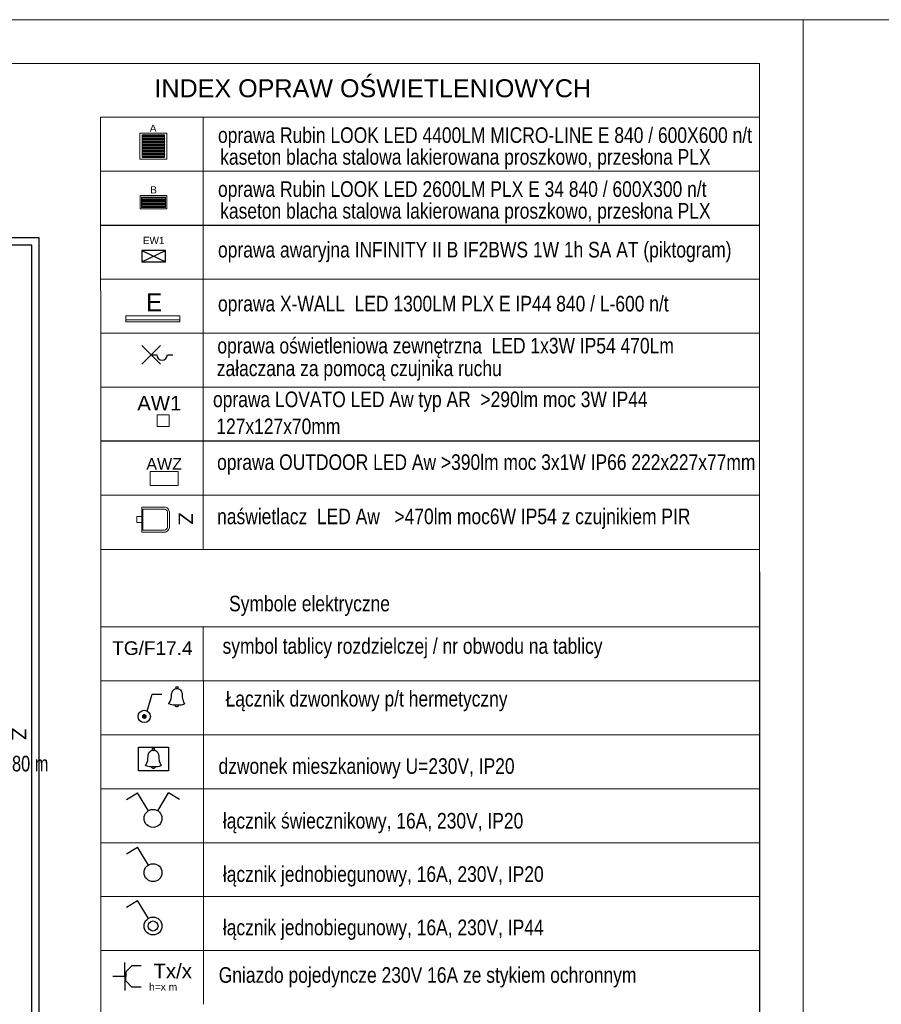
# Model space of a CAD drawing. Header units: inches. Extents: x 65192 to 78842, y -37594 to -36109.
# Tile 51 of 63: x 67715 to 68405, y -36897 to -36109. Entities that reach past the tile are written whole.
import ezdxf
from ezdxf.enums import TextEntityAlignment as Align

# ---------------------------------------------------------------- set-up
doc = ezdxf.new("R2010")
doc.units = ezdxf.units.IN
doc.header["$MEASUREMENT"] = 0
doc.linetypes.add('DASHED', pattern=[0.75, 0.5, -0.25])
for name, color, linetype in [('--zest.powiezchni', 7, 'Continuous'), ('A--tabelka-zest.pow.', 121, 'Continuous'), ('AX - OPRAWY KIERUNKOWE', 1, 'Continuous'), ('E_gniazda', 240, 'Continuous'), ('IE_ośw PRZYCISKI I ŁĄCZNIKI', 5, 'Continuous'), ('p--obrzeże bet.', 252, 'Continuous')]:
    doc.layers.add(name, color=color, linetype=linetype)
for name, color, linetype, lineweight in [('A--tabelka rysunku', 7, 'Continuous', 0), ('E-opisy', 240, 'Continuous', 25), ('E_instalacje elektryczne', 250, 'Continuous', 30), ('E_łączniki', 240, 'Continuous', 30), ('LUXIONA', 140, 'Continuous', 20)]:
    doc.layers.add(name, color=color, linetype=linetype, lineweight=lineweight)
doc.styles.add('Arial', font='arial.ttf', dxfattribs={"width": 0.75})
doc.styles.add('ARIAL 1.0', font='arial.ttf')
doc.styles.add('GENERATED_STYLE_2', font='arial.ttf')
doc.styles.add('GENERATED_STYLE_5', font='txt')
doc.styles.get("Standard").update_dxf_attribs({"font": 'ARIAL.TTF'})

# ---------------------------------------------------------------- blocks, each defined once
blk = doc.blocks.new('AX - KIERUNKI')
at = {"layer": 'AX - OPRAWY KIERUNKOWE'}
for points in [[(-20, 0), (-19, -3), (-18, -5), (-13, -5), (-11, -3), (-11, 3), (-13, 6), (-18, 6), (-18, 4), (-14, 4), (-12, 3), (-12, -3), (-13, -3), (-17, -3), (-18, -2), (-18, -1), (-17, 0), (-14, 0), (-14, 2), (-18, 2)], [(-9, -3), (-7, -5), (-4, -5), (-3, -4), (-2, -5), (2, -5), (3, -3), (3, 6), (2, 6), (2, -3), (1, -3), (-1, -3), (-2, -3), (-2, 6), (-3, 6), (-3, -3), (-4, -3), (-7, -3), (-7, -3), (-7, 6), (-9, 6)], [(6, -3), (8, -5), (14, -5), (17, -1), (21, -5), (23, -5), (18, 0), (22, 3), (22, 2), (23, 2), (23, 6), (19, 6), (19, 4), (20, 4), (17, 1), (15, 3), (15, 1), (16, 0), (13, -3), (9, -3), (7, -2), (7, 3), (9, 4), (12, 4), (13, 3), (13, 2), (12, 1), (9, 1), (9, -1), (13, -1), (15, 1), (15, 4), (13, 6), (8, 6), (6, 3)], [(-20, -8), (-20, -10), (-18, -10), (-18, -10), (-19, -10), (-19, -9), (-18, -9), (-18, -9), (-19, -9), (-19, -8), (-18, -8), (-18, -8)], [(-17, -8), (-17, -10), (-17, -10), (-17, -8), (-16, -10), (-16, -10), (-15, -8), (-15, -10), (-15, -10), (-15, -8), (-15, -8), (-16, -9), (-17, -8)], [(-14, -8), (-14, -10), (-12, -10), (-12, -10), (-14, -10), (-14, -9), (-12, -9), (-12, -9), (-14, -9), (-14, -8), (-12, -8), (-12, -8)], [(-9, -9), (-9, -9), (-9, -9), (-9, -9), (-9, -9), (-9, -9), (-9, -10), (-9, -10), (-9, -10), (-9, -10), (-9, -10), (-9, -10), (-9, -10), (-9, -10), (-9, -10), (-9, -10), (-9, -10), (-9, -10), (-8, -10), (-8, -10), (-8, -10), (-8, -10), (-8, -10), (-8, -10), (-8, -10), (-8, -10), (-8, -10), (-8, -10), (-8, -10), (-8, -10), (-8, -10), (-8, -10), (-8, -10), (-7, -10), (-7, -10), (-7, -10), (-7, -10), (-7, -10), (-7, -10), (-7, -10), (-7, -10), (-7, -10), (-7, -10), (-7, -10), (-7, -10), (-7, -10), (-7, -10), (-7, -10), (-7, -10), (-7, -9), (-8, -9), (-8, -9), (-7, -9), (-7, -10), (-7, -10), (-7, -10), (-7, -10), (-7, -10), (-7, -10), (-7, -10), (-7, -10), (-7, -10), (-7, -10), (-7, -10), (-7, -10), (-7, -10), (-7, -10), (-7, -10), (-8, -10), (-8, -10), (-8, -10), (-8, -10), (-8, -10), (-8, -10), (-8, -10), (-8, -10), (-8, -10), (-8, -10), (-8, -10), (-8, -10), (-8, -10), (-8, -10), (-8, -10), (-8, -10), (-8, -10), (-8, -10), (-8, -10), (-8, -10), (-8, -10), (-8, -10), (-8, -10), (-9, -10), (-9, -10), (-9, -10), (-9, -10), (-9, -9), (-9, -9), (-9, -9), (-9, -9), (-9, -9), (-9, -9), (-9, -9), (-9, -9), (-9, -9), (-9, -9), (-9, -9), (-9, -9), (-9, -9), (-9, -9), (-9, -9), (-9, -9), (-9, -9), (-9, -9), (-8, -9), (-8, -9), (-8, -9), (-8, -8), (-8, -8), (-8, -8), (-8, -8), (-8, -8), (-8, -8), (-8, -8), (-8, -8), (-8, -8), (-8, -8), (-8, -8), (-8, -8), (-8, -8), (-8, -8), (-8, -8), (-8, -8), (-8, -8), (-8, -8), (-8, -8), (-8, -8), (-7, -8), (-7, -8), (-7, -8), (-7, -8), (-7, -8), (-7, -8), (-7, -8), (-7, -8), (-7, -8), (-7, -8), (-7, -8), (-7, -8), (-7, -8), (-7, -8), (-7, -8), (-7, -8), (-7, -8), (-7, -8), (-7, -8), (-7, -8), (-7, -8), (-7, -8), (-7, -8), (-7, -8), (-7, -8), (-7, -8), (-7, -8), (-7, -8), (-7, -8), (-7, -8), (-8, -8), (-8, -8), (-8, -8), (-8, -8), (-8, -8), (-8, -8), (-8, -8), (-8, -8), (-8, -8), (-8, -8), (-8, -8), (-8, -8), (-8, -8), (-8, -8), (-8, -8), (-8, -8), (-9, -8), (-9, -8), (-9, -8), (-9, -8), (-9, -8), (-9, -8), (-9, -8), (-9, -9), (-9, -9), (-9, -9), (-9, -9), (-9, -9), (-9, -9), (-9, -9), (-9, -9), (-9, -9), (-9, -9), (-9, -9)], [(-6, -8), (-6, -10), (-4, -10), (-4, -10), (-6, -10), (-6, -9), (-4, -9), (-4, -9), (-6, -9), (-6, -8), (-4, -8), (-4, -8)], [(-4, -8), (-4, -10), (-3, -10), (-3, -8), (-2, -10), (-1, -10), (-1, -8), (-2, -8), (-2, -10), (-3, -8)], [(-1, -9), (-1, -9), (-1, -9), (-1, -9), (-1, -9), (-1, -9), (-1, -10), (-1, -10), (-1, -10), (-1, -10), (-1, -10), (-1, -10), (-1, -10), (-1, -10), (-1, -10), (-1, -10), (-1, -10), (0, -10), (0, -10), (0, -10), (0, -10), (0, -10), (0, -10), (0, -10), (0, -10), (0, -10), (0, -10), (0, -10), (0, -10), (0, -10), (0, -10), (0, -10), (0, -10), (0, -10), (1, -10), (1, -10), (1, -10), (1, -10), (1, -10), (1, -10), (1, -10), (1, -10), (1, -10), (1, -10), (1, -10), (1, -10), (1, -10), (1, -10), (1, -10), (1, -10), (1, -10), (1, -10), (1, -10), (1, -10), (1, -10), (1, -10), (1, -10), (1, -10), (1, -10), (1, -10), (1, -10), (1, -10), (1, -10), (1, -10), (0, -10), (0, -10), (0, -10), (0, -10), (0, -10), (0, -10), (0, -10), (0, -10), (0, -10), (0, -10), (0, -10), (0, -10), (0, -10), (0, -10), (0, -10), (0, -10), (0, -10), (0, -10), (0, -10), (0, -10), (0, -10), (0, -10), (0, -10), (0, -10), (-1, -10), (-1, -10), (-1, -10), (-1, -9), (-1, -9), (-1, -9), (-1, -9), (-1, -9), (-1, -9), (-1, -9), (-1, -9), (-1, -9), (-1, -9), (-1, -9), (-1, -9), (-1, -9), (-1, -9), (-1, -9), (-1, -9), (-1, -9), (0, -9), (0, -9), (0, -9), (0, -9), (0, -8), (0, -8), (0, -8), (0, -8), (0, -8), (0, -8), (0, -8), (0, -8), (0, -8), (0, -8), (0, -8), (0, -8), (0, -8), (0, -8), (0, -8), (0, -8), (0, -8), (0, -8), (0, -8), (0, -8), (1, -8), (1, -8), (1, -8), (1, -8), (1, -8), (1, -8), (1, -8), (1, -8), (1, -8), (1, -8), (1, -8), (1, -8), (1, -8), (1, -8), (1, -8), (1, -8), (1, -8), (1, -8), (1, -8), (1, -8), (1, -8), (1, -8), (1, -8), (1, -8), (1, -8), (1, -8), (1, -8), (1, -8), (1, -8), (1, -8), (0, -8), (0, -8), (0, -8), (0, -8), (0, -8), (0, -8), (0, -8), (0, -8), (0, -8), (0, -8), (0, -8), (0, -8), (0, -8), (0, -8), (0, -8), (0, -8), (0, -8), (-1, -8), (-1, -8), (-1, -8), (-1, -8), (-1, -8), (-1, -8), (-1, -9), (-1, -9), (-1, -9), (-1, -9), (-1, -9), (-1, -9), (-1, -9), (-1, -9), (-1, -9), (-1, -9), (-1, -9)], [(2, -8), (3, -9), (3, -10), (3, -10), (3, -9), (4, -8), (4, -8), (3, -9), (2, -8)], [(6, -8), (6, -10), (8, -10), (8, -10), (6, -10), (6, -8)], [(8, -8), (8, -10), (8, -10), (8, -8)], [(9, -9), (9, -9), (9, -9), (9, -9), (9, -9), (9, -9), (9, -10), (9, -10), (9, -10), (9, -10), (9, -10), (9, -10), (9, -10), (9, -10), (9, -10), (9, -10), (9, -10), (9, -10), (9, -10), (9, -10), (9, -10), (10, -10), (10, -10), (10, -10), (10, -10), (10, -10), (10, -10), (10, -10), (10, -10), (10, -10), (10, -10), (10, -10), (10, -10), (10, -10), (10, -10), (10, -10), (11, -10), (11, -10), (11, -10), (11, -10), (11, -10), (11, -10), (11, -10), (11, -10), (11, -10), (11, -10), (11, -10), (11, -10), (11, -10), (11, -9), (10, -9), (10, -9), (11, -9), (11, -10), (11, -10), (11, -10), (11, -10), (11, -10), (11, -10), (11, -10), (11, -10), (11, -10), (11, -10), (11, -10), (11, -10), (10, -10), (10, -10), (10, -10), (10, -10), (10, -10), (10, -10), (10, -10), (10, -10), (10, -10), (10, -10), (10, -10), (10, -10), (10, -10), (10, -10), (10, -10), (10, -10), (10, -10), (10, -10), (10, -10), (10, -10), (10, -10), (9, -10), (9, -10), (9, -10), (9, -10), (9, -10), (9, -10), (9, -10), (9, -10), (9, -10), (9, -9), (9, -9), (9, -9), (9, -9), (9, -9), (9, -9), (9, -9), (9, -9), (9, -9), (9, -9), (9, -9), (9, -9), (9, -9), (9, -9), (9, -9), (9, -9), (9, -9), (9, -9), (9, -9), (9, -9), (9, -9), (9, -8), (9, -8), (10, -8), (10, -8), (10, -8), (10, -8), (10, -8), (10, -8), (10, -8), (10, -8), (10, -8), (10, -8), (10, -8), (10, -8), (10, -8), (10, -8), (10, -8), (10, -8), (10, -8), (10, -8), (10, -8), (10, -8), (10, -8), (11, -8), (11, -8), (11, -8), (11, -8), (11, -8), (11, -8), (11, -8), (11, -8), (11, -8), (11, -8), (11, -8), (11, -8), (11, -8), (11, -8), (11, -8), (11, -8), (11, -8), (11, -8), (11, -8), (11, -8), (11, -8), (11, -8), (11, -8), (11, -8), (11, -8), (10, -8), (10, -8), (10, -8), (10, -8), (10, -8), (10, -8), (10, -8), (10, -8), (10, -8), (10, -8), (10, -8), (10, -8), (10, -8), (10, -8), (10, -8), (9, -8), (9, -8), (9, -8), (9, -8), (9, -8), (9, -8), (9, -8), (9, -8), (9, -8), (9, -8), (9, -9), (9, -9), (9, -9), (9, -9), (9, -9), (9, -9), (9, -9), (9, -9), (9, -9), (9, -9), (9, -9)], [(12, -8), (12, -10), (12, -10), (12, -9), (14, -9), (14, -10), (14, -10), (14, -8), (14, -8), (14, -9), (12, -9), (12, -8)], [(14, -8), (14, -8), (16, -8), (16, -8), (16, -8), (16, -10), (15, -10), (15, -8)], [(17, -8), (17, -10), (17, -10), (17, -8)], [(18, -8), (18, -10), (18, -10), (18, -8), (20, -10), (20, -10), (20, -8), (20, -8), (20, -10), (18, -8)], [(21, -9), (21, -9), (21, -9), (21, -9), (21, -9), (21, -9), (21, -10), (21, -10), (21, -10), (21, -10), (21, -10), (21, -10), (21, -10), (21, -10), (21, -10), (21, -10), (21, -10), (21, -10), (21, -10), (21, -10), (21, -10), (21, -10), (21, -10), (21, -10), (21, -10), (21, -10), (21, -10), (22, -10), (22, -10), (22, -10), (22, -10), (22, -10), (22, -10), (22, -10), (22, -10), (22, -10), (22, -10), (22, -10), (22, -10), (22, -10), (22, -10), (23, -10), (23, -10), (23, -10), (23, -10), (23, -10), (23, -10), (23, -10), (23, -10), (23, -9), (22, -9), (22, -9), (23, -9), (23, -10), (23, -10), (23, -10), (23, -10), (23, -10), (22, -10), (22, -10), (22, -10), (22, -10), (22, -10), (22, -10), (22, -10), (22, -10), (22, -10), (22, -10), (22, -10), (22, -10), (22, -10), (22, -10), (22, -10), (22, -10), (22, -10), (22, -10), (22, -10), (21, -10), (21, -10), (21, -10), (21, -10), (21, -10), (21, -10), (21, -10), (21, -10), (21, -10), (21, -10), (21, -10), (21, -10), (21, -10), (21, -10), (21, -10), (21, -10), (21, -10), (21, -10), (21, -9), (21, -9), (21, -9), (21, -9), (21, -9), (21, -9), (21, -9), (21, -9), (21, -9), (21, -9), (21, -9), (21, -9), (21, -9), (21, -9), (21, -9), (21, -9), (21, -9), (21, -9), (21, -9), (21, -9), (21, -9), (21, -8), (21, -8), (21, -8), (21, -8), (21, -8), (21, -8), (21, -8), (21, -8), (21, -8), (21, -8), (21, -8), (22, -8), (22, -8), (22, -8), (22, -8), (22, -8), (22, -8), (22, -8), (22, -8), (22, -8), (22, -8), (22, -8), (22, -8), (22, -8), (22, -8), (22, -8), (22, -8), (22, -8), (22, -8), (22, -8), (23, -8), (23, -8), (23, -8), (23, -8), (23, -8), (23, -8), (23, -8), (23, -8), (23, -8), (23, -8), (23, -8), (23, -8), (22, -8), (22, -8), (22, -8), (22, -8), (22, -8), (22, -8), (22, -8), (22, -8), (22, -8), (22, -8), (22, -8), (22, -8), (22, -8), (22, -8), (22, -8), (21, -8), (21, -8), (21, -8), (21, -8), (21, -8), (21, -8), (21, -8), (21, -8), (21, -8), (21, -8), (21, -8), (21, -8), (21, -8), (21, -8), (21, -8), (21, -8), (21, -9), (21, -9), (21, -9), (21, -9), (21, -9), (21, -9), (21, -9), (21, -9), (21, -9), (21, -9), (21, -9)]]:
    blk.add_hatch(color=251, dxfattribs=at).paths.add_polyline_path(points)
at = {"layer": 'AX - OPRAWY KIERUNKOWE', "lineweight": -2}
blk.add_hatch(color=251, dxfattribs=at).paths.add_polyline_path([(17, 1), (15, 3), (15, 1), (16, 0), (13, -3), (9, -3), (7, -2), (7, 3), (9, 4), (12, 4), (13, 3), (13, 2), (12, 1), (9, 1), (9, -1), (13, -1), (15, 1), (15, 4), (13, 6), (8, 6), (6, 3), (6, -3), (8, -5), (14, -5), (17, -1), (21, -5), (23, -5), (18, 0), (22, 3), (22, 2), (23, 2), (23, 6), (19, 6), (19, 4), (20, 4)])
at = {"layer": 'AX - OPRAWY KIERUNKOWE'}
h = blk.add_hatch(color=251, dxfattribs=at)
h.paths.add_polyline_path([(-11, -8), (-11, -10), (-11, -10), (-11, -9), (-10, -9), (-10, -10), (-9, -10), (-10, -9), (-10, -9), (-10, -9), (-10, -9), (-10, -9), (-10, -9), (-10, -9), (-10, -9), (-10, -9), (-10, -9), (-10, -9), (-10, -9), (-10, -9), (-10, -9), (-9, -9), (-9, -9), (-9, -9), (-9, -9), (-9, -9), (-9, -9), (-9, -9), (-9, -9), (-9, -9), (-9, -9), (-9, -9), (-9, -9), (-9, -9), (-9, -9), (-9, -9), (-9, -9), (-9, -9), (-9, -9), (-9, -9), (-9, -8), (-9, -8), (-9, -8), (-9, -8), (-9, -8), (-9, -8), (-9, -8), (-9, -8), (-9, -8), (-9, -8), (-9, -8), (-10, -8), (-10, -8), (-10, -8), (-10, -8), (-10, -8), (-10, -8), (-10, -8), (-10, -8), (-10, -8), (-10, -8), (-10, -8), (-10, -8), (-10, -8), (-10, -8), (-10, -8), (-10, -8), (-10, -8), (-10, -8)])
h.paths.add_polyline_path([(-11, -9), (-11, -8), (-10, -8), (-10, -8), (-10, -8), (-10, -8), (-10, -8), (-10, -8), (-10, -8), (-10, -8), (-10, -8), (-10, -8), (-10, -8), (-10, -8), (-10, -8), (-10, -8), (-10, -8), (-10, -8), (-10, -8), (-10, -8), (-10, -8), (-10, -8), (-10, -8), (-10, -9), (-10, -9), (-10, -9), (-10, -9), (-10, -9), (-10, -9), (-10, -9), (-10, -9), (-10, -9), (-10, -9), (-10, -9), (-10, -9), (-10, -9), (-10, -9), (-10, -9), (-10, -9), (-10, -9), (-10, -9), (-10, -9), (-10, -9), (-10, -9), (-10, -9), (-10, -9), (-10, -9), (-10, -9), (-10, -9), (-10, -9), (-10, -9), (-10, -9), (-10, -9), (-10, -9), (-10, -9), (-10, -9), (-10, -9), (-10, -9)], flags=16)
at = {"layer": 'AX - OPRAWY KIERUNKOWE', "color": 251, "lineweight": -2}
for points in [[(-18, 6), (-18, 4), (-14, 4), (-12, 3), (-12, -3), (-13, -3), (-17, -3), (-18, -2), (-18, -1), (-17, 0), (-14, 0), (-14, 2), (-18, 2), (-20, 0), (-19, -3), (-18, -5), (-13, -5), (-11, -3), (-11, 3), (-13, 6), (-18, 6)], [(2, -3), (1, -3), (-1, -3), (-2, -3), (-2, 6), (-3, 6), (-3, -3), (-4, -3), (-7, -3), (-7, -3), (-7, 6), (-9, 6), (-9, -3), (-7, -5), (-4, -5), (-3, -4), (-2, -5), (2, -5), (3, -3), (3, 6), (2, 6), (2, -3)], [(23, 2), (23, 6), (19, 6), (19, 4), (20, 4), (17, 1), (15, 3), (15, 1), (16, 0), (13, -3), (9, -3), (7, -2), (7, 3), (9, 4), (12, 4), (13, 3), (13, 2), (12, 1), (9, 1), (9, -1), (13, -1), (15, 1), (15, 4), (13, 6), (8, 6), (6, 3), (6, -3), (8, -5), (14, -5), (17, -1), (21, -5), (23, -5), (18, 0), (22, 3), (22, 2), (23, 2)], [(-20, -8), (-18, -8), (-18, -8), (-19, -8), (-19, -9), (-18, -9), (-18, -9), (-19, -9), (-19, -10), (-18, -10), (-18, -10), (-20, -10), (-20, -8)], [(-17, -8), (-17, -8), (-16, -9), (-15, -8), (-15, -8), (-15, -10), (-15, -10), (-15, -8), (-16, -10), (-16, -10), (-17, -8), (-17, -10), (-17, -10), (-17, -8)], [(-14, -8), (-12, -8), (-12, -8), (-14, -8), (-14, -9), (-12, -9), (-12, -9), (-14, -9), (-14, -10), (-12, -10), (-12, -10), (-14, -10), (-14, -8)], [(-10, -9), (-10, -9), (-10, -9), (-10, -9), (-10, -9), (-10, -9), (-10, -9), (-10, -9), (-10, -9), (-10, -9), (-10, -9), (-10, -9), (-10, -9), (-10, -9), (-10, -9), (-10, -9), (-10, -9), (-10, -9), (-10, -9), (-10, -9), (-10, -9), (-10, -9), (-10, -9), (-10, -9), (-10, -9), (-10, -9), (-10, -9), (-10, -9), (-10, -9), (-10, -9), (-10, -9), (-10, -9), (-10, -9), (-10, -9), (-10, -9), (-10, -8), (-10, -8), (-10, -8), (-10, -8), (-10, -8), (-10, -8), (-10, -8), (-10, -8), (-10, -8), (-10, -8), (-10, -8), (-10, -8), (-10, -8), (-10, -8), (-10, -8), (-10, -8), (-10, -8), (-10, -8), (-10, -8), (-10, -8), (-10, -8), (-11, -8), (-11, -9), (-10, -9)], [(-11, -8), (-10, -8), (-10, -8), (-10, -8), (-10, -8), (-10, -8), (-10, -8), (-10, -8), (-10, -8), (-10, -8), (-10, -8), (-10, -8), (-10, -8), (-10, -8), (-10, -8), (-10, -8), (-10, -8), (-10, -8), (-10, -8), (-9, -8), (-9, -8), (-9, -8), (-9, -8), (-9, -8), (-9, -8), (-9, -8), (-9, -8), (-9, -8), (-9, -8), (-9, -8), (-9, -9), (-9, -9), (-9, -9), (-9, -9), (-9, -9), (-9, -9), (-9, -9), (-9, -9), (-9, -9), (-9, -9), (-9, -9), (-9, -9), (-9, -9), (-9, -9), (-9, -9), (-9, -9), (-9, -9), (-9, -9), (-9, -9), (-10, -9), (-10, -9), (-10, -9), (-10, -9), (-10, -9), (-10, -9), (-10, -9), (-10, -9), (-10, -9), (-10, -9), (-10, -9), (-10, -9), (-10, -9), (-10, -9), (-9, -10), (-10, -10), (-10, -9), (-11, -9), (-11, -10), (-11, -10), (-11, -8)], [(-9, -9), (-9, -9), (-9, -9), (-9, -9), (-9, -9), (-9, -9), (-9, -9), (-9, -9), (-9, -9), (-9, -9), (-9, -9), (-9, -9), (-9, -8), (-9, -8), (-9, -8), (-9, -8), (-9, -8), (-9, -8), (-9, -8), (-8, -8), (-8, -8), (-8, -8), (-8, -8), (-8, -8), (-8, -8), (-8, -8), (-8, -8), (-8, -8), (-8, -8), (-8, -8), (-8, -8), (-8, -8), (-8, -8), (-8, -8), (-8, -8), (-7, -8), (-7, -8), (-7, -8), (-7, -8), (-7, -8), (-7, -8), (-7, -8), (-7, -8), (-7, -8), (-7, -8), (-7, -8), (-7, -8), (-7, -8), (-7, -8), (-7, -8), (-7, -8), (-7, -8), (-7, -8), (-7, -8), (-7, -8), (-7, -8), (-7, -8), (-7, -8), (-7, -8), (-7, -8), (-7, -8), (-7, -8), (-7, -8), (-7, -8), (-7, -8), (-8, -8), (-8, -8), (-8, -8), (-8, -8), (-8, -8), (-8, -8), (-8, -8), (-8, -8), (-8, -8), (-8, -8), (-8, -8), (-8, -8), (-8, -8), (-8, -8), (-8, -8), (-8, -8), (-8, -8), (-8, -8), (-8, -8), (-8, -8), (-8, -9), (-8, -9), (-8, -9), (-9, -9), (-9, -9), (-9, -9), (-9, -9), (-9, -9), (-9, -9), (-9, -9), (-9, -9), (-9, -9), (-9, -9), (-9, -9), (-9, -9), (-9, -9), (-9, -9), (-9, -9), (-9, -9), (-9, -9), (-9, -9), (-9, -10), (-9, -10), (-9, -10), (-9, -10), (-8, -10), (-8, -10), (-8, -10), (-8, -10), (-8, -10), (-8, -10), (-8, -10), (-8, -10), (-8, -10), (-8, -10), (-8, -10), (-8, -10), (-8, -10), (-8, -10), (-8, -10), (-8, -10), (-8, -10), (-8, -10), (-8, -10), (-8, -10), (-8, -10), (-8, -10), (-8, -10), (-7, -10), (-7, -10), (-7, -10), (-7, -10), (-7, -10), (-7, -10), (-7, -10), (-7, -10), (-7, -10), (-7, -10), (-7, -10), (-7, -10), (-7, -10), (-7, -10), (-7, -10), (-7, -9), (-8, -9), (-8, -9), (-7, -9), (-7, -10), (-7, -10), (-7, -10), (-7, -10), (-7, -10), (-7, -10), (-7, -10), (-7, -10), (-7, -10), (-7, -10), (-7, -10), (-7, -10), (-7, -10), (-7, -10), (-7, -10), (-7, -10), (-8, -10), (-8, -10), (-8, -10), (-8, -10), (-8, -10), (-8, -10), (-8, -10), (-8, -10), (-8, -10), (-8, -10), (-8, -10), (-8, -10), (-8, -10), (-8, -10), (-8, -10), (-9, -10), (-9, -10), (-9, -10), (-9, -10), (-9, -10), (-9, -10), (-9, -10), (-9, -10), (-9, -10), (-9, -10), (-9, -10), (-9, -10), (-9, -9), (-9, -9), (-9, -9), (-9, -9), (-9, -9), (-9, -9)], [(-6, -8), (-4, -8), (-4, -8), (-6, -8), (-6, -9), (-4, -9), (-4, -9), (-6, -9), (-6, -10), (-4, -10), (-4, -10), (-6, -10), (-6, -8)], [(-4, -8), (-3, -8), (-2, -10), (-2, -8), (-1, -8), (-1, -10), (-2, -10), (-3, -8), (-3, -10), (-4, -10), (-4, -8)], [(-1, -9), (-1, -9), (-1, -9), (-1, -9), (-1, -9), (-1, -9), (-1, -9), (-1, -9), (-1, -9), (-1, -9), (-1, -9), (-1, -9), (-1, -8), (-1, -8), (-1, -8), (-1, -8), (-1, -8), (-1, -8), (0, -8), (0, -8), (0, -8), (0, -8), (0, -8), (0, -8), (0, -8), (0, -8), (0, -8), (0, -8), (0, -8), (0, -8), (0, -8), (0, -8), (0, -8), (0, -8), (0, -8), (1, -8), (1, -8), (1, -8), (1, -8), (1, -8), (1, -8), (1, -8), (1, -8), (1, -8), (1, -8), (1, -8), (1, -8), (1, -8), (1, -8), (1, -8), (1, -8), (1, -8), (1, -8), (1, -8), (1, -8), (1, -8), (1, -8), (1, -8), (1, -8), (1, -8), (1, -8), (1, -8), (1, -8), (1, -8), (1, -8), (0, -8), (0, -8), (0, -8), (0, -8), (0, -8), (0, -8), (0, -8), (0, -8), (0, -8), (0, -8), (0, -8), (0, -8), (0, -8), (0, -8), (0, -8), (0, -8), (0, -8), (0, -8), (0, -8), (0, -8), (0, -9), (0, -9), (0, -9), (0, -9), (-1, -9), (-1, -9), (-1, -9), (-1, -9), (-1, -9), (-1, -9), (-1, -9), (-1, -9), (-1, -9), (-1, -9), (-1, -9), (-1, -9), (-1, -9), (-1, -9), (-1, -9), (-1, -9), (-1, -9), (-1, -10), (-1, -10), (-1, -10), (0, -10), (0, -10), (0, -10), (0, -10), (0, -10), (0, -10), (0, -10), (0, -10), (0, -10), (0, -10), (0, -10), (0, -10), (0, -10), (0, -10), (0, -10), (0, -10), (0, -10), (0, -10), (0, -10), (0, -10), (0, -10), (0, -10), (0, -10), (0, -10), (1, -10), (1, -10), (1, -10), (1, -10), (1, -10), (1, -10), (1, -10), (1, -10), (1, -10), (1, -10), (1, -10), (1, -10), (1, -10), (1, -10), (1, -10), (1, -10), (1, -10), (1, -10), (1, -10), (1, -10), (1, -10), (1, -10), (1, -10), (1, -10), (1, -10), (1, -10), (1, -10), (1, -10), (1, -10), (1, -10), (0, -10), (0, -10), (0, -10), (0, -10), (0, -10), (0, -10), (0, -10), (0, -10), (0, -10), (0, -10), (0, -10), (0, -10), (0, -10), (0, -10), (0, -10), (0, -10), (0, -10), (-1, -10), (-1, -10), (-1, -10), (-1, -10), (-1, -10), (-1, -10), (-1, -10), (-1, -10), (-1, -10), (-1, -10), (-1, -10), (-1, -9), (-1, -9), (-1, -9), (-1, -9), (-1, -9), (-1, -9)], [(3, -9), (2, -8), (2, -8), (3, -9), (4, -8), (4, -8), (3, -9), (3, -10), (3, -10), (3, -9)], [(6, -8), (6, -8), (6, -10), (8, -10), (8, -10), (6, -10), (6, -8)], [(8, -8), (8, -8), (8, -10), (8, -10), (8, -8)], [(9, -9), (9, -9), (9, -9), (9, -9), (9, -9), (9, -9), (9, -9), (9, -9), (9, -9), (9, -9), (9, -9), (9, -9), (9, -8), (9, -8), (9, -8), (9, -8), (9, -8), (9, -8), (9, -8), (9, -8), (9, -8), (9, -8), (10, -8), (10, -8), (10, -8), (10, -8), (10, -8), (10, -8), (10, -8), (10, -8), (10, -8), (10, -8), (10, -8), (10, -8), (10, -8), (10, -8), (10, -8), (11, -8), (11, -8), (11, -8), (11, -8), (11, -8), (11, -8), (11, -8), (11, -8), (11, -8), (11, -8), (11, -8), (11, -8), (11, -8), (11, -8), (11, -8), (11, -8), (11, -8), (11, -8), (11, -8), (11, -8), (11, -8), (11, -8), (11, -8), (11, -8), (11, -8), (10, -8), (10, -8), (10, -8), (10, -8), (10, -8), (10, -8), (10, -8), (10, -8), (10, -8), (10, -8), (10, -8), (10, -8), (10, -8), (10, -8), (10, -8), (10, -8), (10, -8), (10, -8), (10, -8), (10, -8), (10, -8), (9, -8), (9, -8), (9, -9), (9, -9), (9, -9), (9, -9), (9, -9), (9, -9), (9, -9), (9, -9), (9, -9), (9, -9), (9, -9), (9, -9), (9, -9), (9, -9), (9, -9), (9, -9), (9, -9), (9, -9), (9, -9), (9, -9), (9, -9), (9, -10), (9, -10), (9, -10), (9, -10), (9, -10), (9, -10), (9, -10), (9, -10), (9, -10), (10, -10), (10, -10), (10, -10), (10, -10), (10, -10), (10, -10), (10, -10), (10, -10), (10, -10), (10, -10), (10, -10), (10, -10), (10, -10), (10, -10), (10, -10), (10, -10), (10, -10), (10, -10), (10, -10), (10, -10), (10, -10), (11, -10), (11, -10), (11, -10), (11, -10), (11, -10), (11, -10), (11, -10), (11, -10), (11, -10), (11, -10), (11, -10), (11, -10), (11, -9), (10, -9), (10, -9), (11, -9), (11, -10), (11, -10), (11, -10), (11, -10), (11, -10), (11, -10), (11, -10), (11, -10), (11, -10), (11, -10), (11, -10), (11, -10), (11, -10), (10, -10), (10, -10), (10, -10), (10, -10), (10, -10), (10, -10), (10, -10), (10, -10), (10, -10), (10, -10), (10, -10), (10, -10), (10, -10), (10, -10), (10, -10), (9, -10), (9, -10), (9, -10), (9, -10), (9, -10), (9, -10), (9, -10), (9, -10), (9, -10), (9, -10), (9, -10), (9, -10), (9, -10), (9, -10), (9, -10), (9, -9), (9, -9), (9, -9), (9, -9), (9, -9), (9, -9)], [(12, -8), (12, -8), (12, -9), (14, -9), (14, -8), (14, -8), (14, -10), (14, -10), (14, -9), (12, -9), (12, -10), (12, -10), (12, -8)], [(15, -8), (14, -8), (14, -8), (16, -8), (16, -8), (16, -8), (16, -10), (15, -10), (15, -8)], [(17, -8), (17, -8), (17, -10), (17, -10), (17, -8)], [(18, -8), (18, -8), (20, -10), (20, -8), (20, -8), (20, -10), (20, -10), (18, -8), (18, -10), (18, -10), (18, -8)], [(21, -9), (21, -9), (21, -9), (21, -9), (21, -9), (21, -9), (21, -9), (21, -9), (21, -9), (21, -9), (21, -9), (21, -9), (21, -8), (21, -8), (21, -8), (21, -8), (21, -8), (21, -8), (21, -8), (21, -8), (21, -8), (21, -8), (21, -8), (21, -8), (21, -8), (21, -8), (21, -8), (21, -8), (22, -8), (22, -8), (22, -8), (22, -8), (22, -8), (22, -8), (22, -8), (22, -8), (22, -8), (22, -8), (22, -8), (22, -8), (22, -8), (22, -8), (22, -8), (23, -8), (23, -8), (23, -8), (23, -8), (23, -8), (23, -8), (23, -8), (23, -8), (23, -8), (23, -8), (23, -8), (23, -8), (22, -8), (22, -8), (22, -8), (22, -8), (22, -8), (22, -8), (22, -8), (22, -8), (22, -8), (22, -8), (22, -8), (22, -8), (22, -8), (22, -8), (22, -8), (22, -8), (22, -8), (22, -8), (22, -8), (21, -8), (21, -8), (21, -8), (21, -8), (21, -8), (21, -8), (21, -8), (21, -8), (21, -8), (21, -8), (21, -8), (21, -9), (21, -9), (21, -9), (21, -9), (21, -9), (21, -9), (21, -9), (21, -9), (21, -9), (21, -9), (21, -9), (21, -9), (21, -9), (21, -9), (21, -9), (21, -9), (21, -9), (21, -9), (21, -9), (21, -9), (21, -9), (21, -10), (21, -10), (21, -10), (21, -10), (21, -10), (21, -10), (21, -10), (21, -10), (21, -10), (21, -10), (21, -10), (21, -10), (21, -10), (21, -10), (21, -10), (21, -10), (21, -10), (21, -10), (22, -10), (22, -10), (22, -10), (22, -10), (22, -10), (22, -10), (22, -10), (22, -10), (22, -10), (22, -10), (22, -10), (22, -10), (22, -10), (22, -10), (22, -10), (22, -10), (22, -10), (22, -10), (22, -10), (23, -10), (23, -10), (23, -10), (23, -10), (23, -10), (23, -9), (22, -9), (22, -9), (23, -9), (23, -10), (23, -10), (23, -10), (23, -10), (23, -10), (23, -10), (23, -10), (23, -10), (22, -10), (22, -10), (22, -10), (22, -10), (22, -10), (22, -10), (22, -10), (22, -10), (22, -10), (22, -10), (22, -10), (22, -10), (22, -10), (22, -10), (21, -10), (21, -10), (21, -10), (21, -10), (21, -10), (21, -10), (21, -10), (21, -10), (21, -10), (21, -10), (21, -10), (21, -10), (21, -10), (21, -10), (21, -10), (21, -10), (21, -10), (21, -10), (21, -10), (21, -10), (21, -10), (21, -9), (21, -9), (21, -9), (21, -9), (21, -9), (21, -9)]]:
    blk.add_lwpolyline(points, close=True, dxfattribs=at)
blk = doc.blocks.new('AX - Y1')
at = {"layer": 'AX - OPRAWY KIERUNKOWE', "color": 251, "style": 'ARIAL 1.0'}
blk.add_text('Y1', height=0.98, dxfattribs=at).set_placement((-0.8, -0.5))
blk = doc.blocks.new('*U276')
at = {"layer": 'AX - OPRAWY KIERUNKOWE'}
for p, q in [((38.1, 17.9), (-38.1, 17.9)), ((-38.1, 17.9), (-38.1, -17.9)), ((-38.1, -17.9), (38.1, 17.9)), ((-38.1, 17.9), (38.1, -17.9)), ((38.1, -17.9), (38.1, 17.9)), ((-38.1, -17.9), (38.1, -17.9))]:
    blk.add_line(p, q, dxfattribs=at)
at = {"layer": 'AX - OPRAWY KIERUNKOWE', "color": 2}
for name, p, xscale, yscale, zscale in [('AX - Y1', (-36.2, 16.6), 0.9799999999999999, 0.9799999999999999, 0.9799999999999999), ('AX - KIERUNKI', (34.5, -16.2), 0.09799999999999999, 0.09799999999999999, 0.09799999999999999)]:
    blk.add_blockref(name, p, dxfattribs=dict(at, xscale=xscale, yscale=yscale, zscale=zscale))
blk = doc.blocks.new('EW1')
at = {"layer": 'AX - OPRAWY KIERUNKOWE', "xscale": 0.7, "yscale": 0.7, "zscale": 0.7}
blk.add_blockref('*U276', (38.1, 17.9), dxfattribs=at)
at = {"layer": 'AX - OPRAWY KIERUNKOWE'}
blk.add_attdef('I', text='', height=16, dxfattribs=at).set_placement((38.1, 44.8), align=Align.CENTER)
blk = doc.blocks.new('oE')
at = {"layer": 'LUXIONA'}
blk.add_line((31272, 21008), (31872, 21008), dxfattribs=at)
blk.add_lwpolyline([(31272, 21053), (31872, 21053), (31872, 20983), (31272, 20983)], close=True, dxfattribs=at)
at = {"layer": 'LUXIONA', "style": 'GENERATED_STYLE_5', "flags": 8}
blk.add_attdef('X-WALLK9LED', text='', height=200, dxfattribs=at).set_placement((31587, 21103), align=Align.CENTER)
blk = doc.blocks.new('łącznik_IP44')
at = {"layer": 'E_łączniki'}
for p in [(-177.1, 125.4), (-177.1, 125.4), (-31.3, 50.9), (-31.3, 50.9)]:
    blk.add_line(p, (-104.3, 170), dxfattribs=at)
for radius in [59.8, 33.5]:
    blk.add_circle((0, 0), radius, dxfattribs=at)
blk = doc.blocks.new('łącznik_świecznikowy')
at = {"layer": 'E_łączniki'}
for p, q in [((-177.1, 125.4), (-104.3, 170)), ((-31.3, 50.9), (-104.3, 170)), ((31.3, 50.9), (104.3, 170)), ((177.1, 125.4), (104.3, 170))]:
    blk.add_line(p, q, dxfattribs=at)
blk.add_circle((0, 0), 59.8, dxfattribs=at)
blk = doc.blocks.new('łącznik_1b')
at = {"layer": 'E_łączniki'}
for p in [(31.3, -50.9), (177.1, -125.4)]:
    blk.add_line(p, (104.3, -170), dxfattribs=at)
blk.add_circle((0, 0), 59.8, dxfattribs=at)
blk = doc.blocks.new('gn-1f')
at = {"layer": 'E_gniazda', "lineweight": 30}
for p, q in [((5465750.243, 5917242.278), (5465750.243, 5917242.482)), ((5465750.243, 5917242.278), (5465750.003, 5917242.278)), ((5465750.059, 5917242.155), (5465750.167, 5917242.262)), ((5465750.167, 5917242.262), (5465750.243, 5917242.262)), ((5465750.243, 5917242.278), (5465750.483, 5917242.278)), ((5465750.32, 5917242.262), (5465750.243, 5917242.262)), ((5465750.428, 5917242.155), (5465750.32, 5917242.262)), ((5465750.059, 5917242), (5465750.059, 5917242.155)), ((5465750.428, 5917242), (5465750.428, 5917242.155))]:
    blk.add_line(p, q, dxfattribs=at)
at = {"layer": 'E_gniazda', "color": 7, "style": 'Arial'}
blk.add_attdef('fazy', (5465750.613, 5917242.135), '', height=0.125, dxfattribs=at)
for tag, p in [('PRAD', (5465750.237, 5917241.926)), ('OBWÓD', (5465750.207, 5917241.732))]:
    blk.add_attdef(tag, text='', height=0.125, dxfattribs=at).set_placement(p, align=Align.MIDDLE)
blk = doc.blocks.new('dzwonek')
at = {"layer": 'IE_ośw PRZYCISKI I ŁĄCZNIKI'}
for points in [[(-1810, -3533), (-1635, -3371), (-1477, -3101), (-1394, -2880), (-1284, -2498), (-1214, -2007), (-1209, -1739), (-1177, -1379), (-1079, -1049), (-928, -698), (-763, -515), (-553, -364), (-402, -297), (-265, -264), (-128, -248), (41, -254), (219, -259), (382, -297), (586, -380), (772, -543), (954, -747), (1040, -934), (1101, -1095), (1152, -1304), (1187, -1523), (1194, -1795), (1201, -2159), (1243, -2461), (1303, -2765), (1385, -2993), (1508, -3277), (1617, -3415), (1783, -3578), (1692, -3664), (1490, -3754), (1269, -3836), (920, -3908), (536, -3940), (319, -3947), (-474, -3947), (-804, -3917), (-1135, -3864), (-1423, -3787), (-1605, -3710), (-1765, -3612), (-1818, -3561), (-1810, -3533)], [(-447, -3947), (-406, -4054), (-312, -4161), (-168, -4218), (17, -4242), (145, -4215), (270, -4151), (358, -4054), (428, -3944)]]:
    blk.add_lwpolyline(points, dxfattribs=at)
blk.add_circle((0, 0), 252, dxfattribs=at)
blk = doc.blocks.new('łacznik poj.her')
at = {"layer": 'IE_ośw PRZYCISKI I ŁĄCZNIKI', "linetype": 'DASHED', "lineweight": -2, "ltscale": 600}
h = blk.add_hatch(color=256, dxfattribs=at)
edge = h.paths.add_edge_path()
edge.add_ellipse((93579, 3011), major_axis=(26.1, 0), ratio=1, start_angle=0, end_angle=360)
at = {"layer": 'IE_ośw PRZYCISKI I ŁĄCZNIKI', "lineweight": 30}
for p, q in [((93610, 3069), (93662, 3249)), ((93662, 3249), (93766, 3249))]:
    blk.add_line(p, q, dxfattribs=at)
blk.add_ellipse((93579, 3011), major_axis=(65.8, 0), ratio=1, dxfattribs=at)
blk = doc.blocks.new('updoor')
at = {"layer": 'LUXIONA'}
blk.add_lwpolyline([(178, 0), (178, 178), (-178, 178), (-178, 0)], close=True, dxfattribs=at)
blk.add_attdef('OZNACZENIE', text='', height=146, dxfattribs=at).set_placement((0, 201), align=Align.CENTER)
blk = doc.blocks.new('A')
at = {"layer": 'LUXIONA', "linetype": 'Continuous'}
h = blk.add_hatch(dxfattribs=at)
h.set_pattern_fill('ANSI31', color=256, scale=200, angle=135)
h.set_pattern_definition([(180, (365.154, -7.218), (-2e-15, -25), [])])
h.paths.add_polyline_path([(51, 540), (51, 40), (551, 40), (551, 540)])
for p, q in [((51, 290), (51, 540)), ((301, 540), (51, 540)), ((301, 540), (551, 540)), ((551, 540), (551, 40))]:
    blk.add_line(p, q, dxfattribs=at)
for points in [[(0, 580), (602, 580), (602, 0), (0, 0)], [(51, 540), (551, 540), (551, 40), (51, 40)], [(51, 540), (551, 540), (551, 40), (51, 40)]]:
    blk.add_lwpolyline(points, close=True, dxfattribs=at)
for p in [(551, 469), (551, 397), (551, 326), (551, 254), (551, 183), (551, 111)]:
    blk.add_point(p, dxfattribs=at)
at = {"layer": 'LUXIONA'}
blk.add_attdef('OZNACZENIE', text='', height=80, dxfattribs=at).set_placement((298, 612), align=Align.CENTER)
blk = doc.blocks.new('B')
at = {"layer": 'LUXIONA', "linetype": 'Continuous'}
h = blk.add_hatch(dxfattribs=at)
h.set_pattern_fill('ANSI31', color=256, scale=200, angle=135)
h.set_pattern_definition([(180, (966.344, -170.453), (-2e-15, -25), [])])
h.paths.add_polyline_path([(31, 263), (31, 32), (564, 32), (564, 263)])
for points in [[(0, 0), (595, 0), (595, 295), (0, 295)], [(31, 32), (564, 32), (564, 263), (31, 263)]]:
    blk.add_lwpolyline(points, close=True, dxfattribs=at)
at = {"layer": 'LUXIONA'}
blk.add_attdef('OZNACZENIE', text='', height=80, dxfattribs=at).set_placement((298, 343), align=Align.CENTER)
blk = doc.blocks.new('Z')
at = {"layer": 'LUXIONA'}
for p, q in [((-30, -24.1), (-30, -74.1)), ((-30, -74.1), (30, -74.1)), ((30, -24.1), (30, -74.1))]:
    blk.add_line(p, q, dxfattribs=at)
for points in [[(-75, 250.9), (75, 250.9, -0.414214), (125, 200.9), (125, -24.1), (-125, -24.1), (-125, 200.9, -0.414214)], [(-75, 230.9), (75, 230.9, -0.414214), (105, 200.9), (105, -14.1), (-105, -14.1), (-105, 200.9, -0.414214)]]:
    blk.add_lwpolyline(points, format="xyb", close=True, dxfattribs=at)
blk.add_attdef('OZNACZENIE', text='', height=145.9, dxfattribs=at).set_placement((-8.3, 342.8), align=Align.CENTER)

msp = doc.modelspace()

# ---------------------------------------------------------------- linework, layer by layer
at = {"layer": 'A--tabelka rysunku', "linetype": 'Continuous'}
for points in [[(66242.3, -37593.85), (68342.3, -37593.85), (68342.3, -36108.85), (66242.3, -36108.85)], [(66242.3, -37593.85), (68342.3, -37593.85), (68342.3, -36108.85), (66242.3, -36108.85)], [(68342.3, -37593.85), (70442.3, -37593.85), (70442.3, -36108.85), (68342.3, -36108.85)], [(68342.3, -37593.85), (70442.3, -37593.85), (70442.3, -36108.85), (68342.3, -36108.85)], [(66367.3, -37558.85), (68307.3, -37558.85), (68307.3, -36143.85), (66367.3, -36143.85)]]:
    msp.add_lwpolyline(points, close=True, dxfattribs=at)
at = {"layer": 'E_instalacje elektryczne', "color": 7}
for p, q in [((67812.45, -36369.78), (67827.35, -36384.67)), ((67812.45, -36384.67), (67827.35, -36369.78)), ((67812.45, -36369.78), (67827.35, -36384.67)), ((67812.45, -36384.67), (67827.35, -36369.78)), ((67819.9, -36377.22), (67824.34, -36377.22)), ((67819.9, -36377.22), (67824.34, -36377.22)), ((67832.87, -36377.22), (67837.13, -36377.22)), ((67832.87, -36377.22), (67837.13, -36377.22))]:
    msp.add_line(p, q, dxfattribs=at)
msp.add_arc((67828.6, -36377.22), 4.26, 180, 0, dxfattribs=at)
msp.add_arc((67828.6, -36377.22), 4.26, 180, 0, dxfattribs=at)
at = {"layer": 'IE_ośw PRZYCISKI I ŁĄCZNIKI'}
msp.add_lwpolyline([(67809.65, -36691.56), (67833.68, -36691.56), (67833.68, -36710.51), (67809.65, -36710.51)], close=True, dxfattribs=at)
at = {"layer": 'LUXIONA', "color": 7}
for p, q in [((67779.26, -36143.85), (68307.3, -36143.85)), ((67779.26, -36187.05), (67779.48, -36465.43)), ((68307.3, -36187.05), (67779.26, -36187.05)), ((67861.56, -36230.25), (67861.56, -36187.05)), ((68307.52, -37113.52), (68307.3, -36187.05)), ((68307.3, -36230.25), (67779.26, -36230.25)), ((67861.56, -36273.45), (67861.56, -36230.25)), ((68307.3, -36273.45), (67779.26, -36273.45)), ((68307.3, -36273.58), (67779.26, -36273.58)), ((67861.56, -36316.65), (67861.56, -36273.45)), ((68307.3, -36316.78), (67779.26, -36316.78)), ((67861.56, -36359.85), (67861.56, -36316.65)), ((68307.3, -36359.98), (67779.26, -36359.98)), ((67861.56, -36403.05), (67861.56, -36359.85)), ((68307.3, -36403.18), (67779.26, -36403.18)), ((67861.56, -36446.25), (67861.56, -36403.05)), ((68307.3, -36446.25), (67779.26, -36446.25)), ((68307.3, -36446.38), (67779.26, -36446.38)), ((67861.56, -36489.45), (67861.56, -36446.25)), ((67779.48, -36465.43), (67779.48, -36508.63)), ((68307.3, -36489.58), (67779.26, -36489.58)), ((68307.3, -36489.71), (67779.26, -36489.71)), ((67861.56, -36532.91), (67861.56, -36489.71)), ((67779.48, -36508.63), (67779.48, -36551.83)), ((68307.3, -36533.04), (67779.26, -36533.04)), ((67779.48, -36551.83), (67779.48, -36681.52)), ((68307.3, -36595.2), (67779.26, -36595.2)), ((67861.56, -36638.27), (67861.56, -36595.07)), ((68307.75, -36638.32), (67779.71, -36638.32)), ((67861.79, -36767.83), (67861.79, -36638.32)), ((67779.48, -36681.43), (67779.48, -36811.12)), ((68307.75, -36681.52), (67779.71, -36681.52)), ((68307.52, -36724.76), (67779.48, -36724.76)), ((68307.52, -36767.96), (67779.48, -36767.96)), ((67861.79, -36810.99), (67861.79, -36767.79)), ((67779.48, -36810.99), (67779.48, -36940.68)), ((68307.52, -36811.12), (67779.48, -36811.12)), ((67861.79, -36854.19), (67861.79, -36810.99)), ((68307.52, -36854.32), (67779.48, -36854.32)), ((67861.79, -36897.39), (67861.79, -36854.19))]:
    msp.add_line(p, q, dxfattribs=at)
at = {"layer": 'LUXIONA'}
msp.add_lwpolyline([(67824.77, -36434.78), (67834.37, -36434.78), (67834.37, -36425.18), (67824.77, -36425.18)], close=True, dxfattribs=at)
at = {"layer": 'p--obrzeże bet.', "linetype": 'Continuous', "ltscale": 35}
for points in [[(67270.74, -37079.95), (67730.14, -37079.95), (67730.14, -36283.55), (66418.14, -36283.55), (66418.14, -37079.95), (66877.54, -37079.95)], [(67264.74, -37073.95), (67724.14, -37073.95), (67724.14, -36289.55), (66424.14, -36289.55), (66424.14, -37073.95), (66883.54, -37073.95)]]:
    msp.add_lwpolyline(points, dxfattribs=at)

# ---------------------------------------------------------------- block references
at = {"layer": 'AX - OPRAWY KIERUNKOWE', "color": 7, "linetype": 'ByBlock', "xscale": 0.3599999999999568, "yscale": 0.3599999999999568, "zscale": 0.3599999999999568}
msp.add_blockref('EW1', (67808.14, -36304.64), dxfattribs=at).add_auto_attribs({'I': 'EW1'})
at = {"layer": 'E_gniazda'}
ref = msp.add_blockref('gn-1f', (277438530.5, -256243917.76), dxfattribs=dict(at, xscale=46.875, yscale=46.875, zscale=46.875, rotation=89.99999999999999))
ref.add_attrib('OBWÓD', 'Tx/x', dxfattribs={"layer": '0', "color": 7, "height": 11.719, "style": 'Arial'}).set_placement((67852.58, -36876.56), align=Align.RIGHT)
ref.add_attrib('PRAD', 'h=x m', dxfattribs={"layer": '0', "color": 7, "height": 5.859, "style": 'Arial'}).set_placement((67829.46, -36883.26), align=Align.MIDDLE)
at = {"layer": 'E_łączniki', "lineweight": 30, "xscale": 0.1199999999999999, "yscale": 0.1199999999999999, "zscale": 0.1199999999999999}
msp.add_blockref('łącznik_świecznikowy', (67821.36, -36748.5), dxfattribs=at)
at = {"layer": 'E_łączniki', "xscale": 0.1199999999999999, "yscale": 0.1199999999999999, "zscale": 0.1199999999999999, "rotation": 180}
msp.add_blockref('łącznik_1b', (67821.36, -36791.96), dxfattribs=at)
at = {"layer": 'E_łączniki', "xscale": 0.1199999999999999, "yscale": 0.1199999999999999, "zscale": 0.1199999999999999}
msp.add_blockref('łącznik_IP44', (67821.36, -36834.68), dxfattribs=at)
at = {"layer": 'IE_ośw PRZYCISKI I ŁĄCZNIKI'}
for name, p, xscale, yscale, zscale in [('dzwonek', (67840.47, -36643.65), 0.003599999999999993, 0.003599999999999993, 0.003599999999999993), ('łacznik poj.her', (60795.94, -36892.69), 0.07500000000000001, 0.07500000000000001, 0.07500000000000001), ('dzwonek', (67821.69, -36693.07), 0.003599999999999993, 0.003599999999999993, 0.003599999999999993)]:
    msp.add_blockref(name, p, dxfattribs=dict(at, xscale=xscale, yscale=yscale, zscale=zscale))
at = {"layer": 'LUXIONA', "color": 7, "linetype": 'ByBlock'}
ref = msp.add_blockref('A', (67810.71, -36220.62), dxfattribs=dict(at, xscale=0.03599999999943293, yscale=0.03600000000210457, zscale=0.03599999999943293))
ref.add_attrib('OZNACZENIE', 'A', dxfattribs={"height": 5.76}).set_placement((67821.45, -36198.59), align=Align.CENTER)
ref = msp.add_blockref('B', (67811.08, -36260.39), dxfattribs=dict(at, xscale=0.03599999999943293, yscale=0.03600000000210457, zscale=0.03599999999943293))
ref.add_attrib('OZNACZENIE', 'B', dxfattribs={"height": 5.76}).set_placement((67821.79, -36248.04), align=Align.CENTER)
at = {"layer": 'LUXIONA'}
ref = msp.add_blockref('oE', (65547.94, -37861.72), dxfattribs=dict(at, xscale=0.07199999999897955, yscale=0.07199999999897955, zscale=0.07200000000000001))
ref.add_attrib('X-WALLK9LED', 'E', dxfattribs={"height": 14.4, "style": 'GENERATED_STYLE_5'}).set_placement((67822.18, -36342.29), align=Align.CENTER)
at = {"layer": 'LUXIONA', "xscale": 0.06299212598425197, "yscale": 0.06299212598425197, "zscale": 0.06299212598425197}
msp.add_blockref('updoor', (67830.27, -36481.84), dxfattribs=at).add_auto_attribs({'OZNACZENIE': 'AWZ'})
at = {"layer": 'LUXIONA', "linetype": 'ByBlock', "xscale": 0.08000000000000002, "yscale": 0.08000000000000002, "zscale": 0.08000000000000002, "rotation": 270}
for p in [(67814.37, -36509.23), (67680.77, -36681.62)]:
    msp.add_blockref('Z', p, dxfattribs=at).add_auto_attribs({'OZNACZENIE': 'Z'})

# ---------------------------------------------------------------- texts
at = {"layer": '--zest.powiezchni', "width": 0.8}
for s, p in [('oprawa Rubin LOOK LED 4400LM MICRO-LINE E 840 / 600X600 n/t', (67873.39, -36207.56)), ('kaseton blacha stalowa lakierowana proszkowo, przesłona PLX', (67875.16, -36224.99)), ('oprawa Rubin LOOK LED 2600LM PLX E 34 840 / 600X300 n/t', (67873.39, -36250.76)), ('kaseton blacha stalowa lakierowana proszkowo, przesłona PLX', (67875.16, -36268.19)), ('oprawa awaryjna INFINITY II B IF2BWS 1W 1h SA AT (piktogram)', (67873.39, -36299.3)), ('oprawa X-WALL  LED 1300LM PLX E IP44 840 / L-600 n/t', (67873.39, -36342.5)), ('oprawa oświetleniowa zewnętrzna  LED 1x3W IP54 470Lm ', (67872.91, -36376.15)), ('załaczana za pomocą czujnika ruchu ', (67872.44, -36394.3)), ('oprawa LOVATO LED Aw typ AR  >290lm moc 3W IP44   ', (67869.39, -36419.15)), ('127x127x70mm  ', (67872.04, -36440.75)), ('oprawa OUTDOOR LED Aw >390lm moc 3x1W IP66 222x227x77mm  ', (67872.69, -36469.44)), ('naświetlacz  LED Aw   >470lm moc6W IP54 z czujnikiem PIR ', (67872.69, -36512.9))]:
    msp.add_text(s, height=12.5, dxfattribs=at).set_placement(p)
msp.add_text('Symbole elektryczne', height=12.5, dxfattribs=at).set_placement((67882.3, -36570.16), align=Align.TOP_LEFT)
for s, p in [('symbol tablicy rozdzielczej / nr obwodu na tablicy', (67877.07, -36610.42)), ('łącznik świecznikowy, 16A, 230V, IP20', (67877.29, -36750.39)), ('łącznik jednobiegunowy, 16A, 230V, IP20', (67877.29, -36793.1)), ('łącznik jednobiegunowy, 16A, 230V, IP44', (67877.29, -36835.82))]:
    msp.add_text(s, height=12.5, dxfattribs=at).set_placement(p, align=Align.MIDDLE_LEFT)
at = {"layer": '--zest.powiezchni', "char_height": 12.5, "width": 359.0496, "attachment_point": 5}
for s, insert in [('\\W0.8;Łącznik dzwonkowy p/t hermetyczny', (67992.43, -36654.56)), ('\\W0.8;dzwonek mieszkaniowy U=230V, IP20', (67992.43, -36708.47)), ('{\\W0.8;Gniazdo pojedyncze 230V 16A ze stykiem ochronnym}', (68041.31, -36875.79))]:
    msp.add_mtext(s, dxfattribs=dict(at, insert=insert))
at = {"layer": 'A--tabelka-zest.pow.', "color": 7, "insert": (67682.54, -36698.36), "char_height": 12.5, "width": 133.6949, "attachment_point": 1}
msp.add_mtext('{\\W0.75;h=2,80 m}', dxfattribs=at)
at = {"layer": 'E-opisy', "color": 0, "linetype": 'Continuous', "insert": (67788.64, -36606.69), "char_height": 10.92, "attachment_point": 1, "style": 'GENERATED_STYLE_2'}
msp.add_mtext('TG/F17.4', dxfattribs=at)
at = {"layer": 'LUXIONA', "color": 7, "style": 'Arial'}
msp.add_text(' INDEX OPRAW OŚWIETLENIOWYCH', height=14.4, dxfattribs=at).set_placement((67816.9, -36170.96))
at = {"layer": 'LUXIONA'}
msp.add_attdef('AW1', text='EAw', height=11.675, dxfattribs=at).set_placement((67826.4, -36421.81), align=Align.CENTER)

doc.saveas('drawing.dxf')
